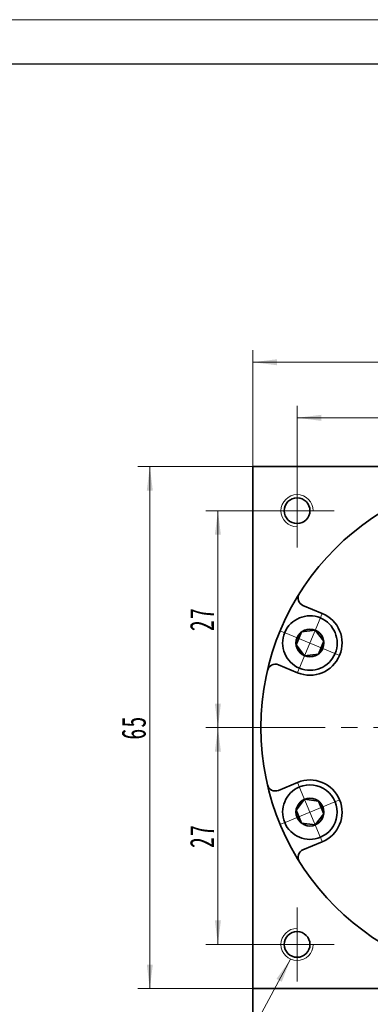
# Model space of a CAD drawing. Header units: millimetres. Extents: x -19 to 447, y 5 to 333.
# Tile 4 of 5: x 214 to 257, y 211 to 333. Entities that reach past the tile are written whole.
import ezdxf

# ---------------------------------------------------------------- set-up
doc = ezdxf.new("R2010")
doc.units = ezdxf.units.MM
doc.set_wipeout_variables(frame=1)
doc.linetypes.add('点画线', pattern=[18, 12, -2, 2, -2])
doc.layers.get('0').update_dxf_attribs({"lineweight": 35})
for name, color, linetype, lineweight in [('中心线层', 1, '点画线', 18), ('图框_外框线', 7, 'Continuous', 18), ('尺寸线层', 3, 'Continuous', 18), ('粗实线层', 7, 'Continuous', 35)]:
    doc.layers.add(name, color=color, linetype=linetype, lineweight=lineweight)
doc.styles.add('标准', font='txt', dxfattribs={"width": 0.667})
doc.dimstyles.new('a4-1-1', dxfattribs={"dimtxt": 3, "dimasz": 3, "dimexe": 1.5, "dimexo": 0, "dimgap": 0.5, "dimtad": 1, "dimdec": 3, "dimdsep": 46, "dimtxsty": '标准', "dimblk": '_CAXARROW', "dimcen": 0, "dimdle": 4, "dimazin": 2, "dimtfac": 0.707107, "dimtdec": 3, "dimtix": 1, "dimtmove": 2, "dimatfit": 3, "dimfxl": 1, "dimfrac": 2, "dimtolj": 1, "dimtzin": 0, "dimarcsym": 1})

# ---------------------------------------------------------------- blocks, each defined once
blk = doc.blocks.new('*X6')
at = {"layer": '尺寸线层', "linetype": 'Continuous', "transparency": 16777216}
for points in [[(248.36, 283.74), (251.36, 284.11), (251.36, 283.36)], [(275.36, 283.74), (272.36, 284.11), (272.36, 283.36)]]:
    blk.add_hatch(color=0, dxfattribs=at).paths.add_polyline_path(points, flags=0)
at = {"layer": '尺寸线层', "color": 0, "linetype": 'Continuous', "transparency": 16777216}
for p, q in [((248.36, 276.77), (248.36, 285.24)), ((275.36, 280.45), (275.36, 285.24)), ((248.36, 283.74), (275.36, 283.74))]:
    blk.add_line(p, q, dxfattribs=at)
at = {"layer": '尺寸线层', "color": 0, "transparency": 16777216, "insert": (261.86, 285.72), "char_height": 3, "width": 6, "attachment_point": 5, "line_spacing_factor": 1.15057, "style": '标准'}
blk.add_mtext('\\T1.1;27', dxfattribs=at)
blk = doc.blocks.new('_CAXARROW')
blk.add_hatch(color=0).paths.add_polyline_path([(0, 0), (-1, 0.125), (-1, -0.125)], flags=0)
blk = doc.blocks.new('*X8')
at = {"layer": '尺寸线层', "linetype": 'Continuous', "transparency": 16777216}
for points in [[(238.52, 272.17), (238.89, 269.17), (238.14, 269.17)], [(238.52, 245.17), (238.89, 248.17), (238.14, 248.17)]]:
    blk.add_hatch(color=0, dxfattribs=at).paths.add_polyline_path(points, flags=0)
at = {"layer": '尺寸线层', "color": 0, "linetype": 'Continuous', "transparency": 16777216}
for p, q in [((243.76, 272.17), (237.02, 272.17)), ((238.52, 272.17), (238.52, 245.17)), ((239.86, 245.17), (237.02, 245.17))]:
    blk.add_line(p, q, dxfattribs=at)
at = {"layer": '尺寸线层', "color": 0, "transparency": 16777216, "insert": (236.53, 258.67), "char_height": 3, "width": 6, "attachment_point": 5, "rotation": 90, "line_spacing_factor": 1.15057, "style": '标准'}
blk.add_mtext('\\T1.1;27', dxfattribs=at)
blk = doc.blocks.new('*X9')
at = {"layer": '尺寸线层', "linetype": 'Continuous', "transparency": 16777216}
for points in [[(238.52, 245.17), (238.89, 242.17), (238.14, 242.17)], [(238.52, 218.17), (238.89, 221.17), (238.14, 221.17)]]:
    blk.add_hatch(color=0, dxfattribs=at).paths.add_polyline_path(points, flags=0)
at = {"layer": '尺寸线层', "color": 0, "linetype": 'Continuous', "transparency": 16777216}
for p, q in [((239.86, 245.17), (237.02, 245.17)), ((238.52, 245.17), (238.52, 218.17)), ((243.76, 218.17), (237.02, 218.17))]:
    blk.add_line(p, q, dxfattribs=at)
at = {"layer": '尺寸线层', "color": 0, "transparency": 16777216, "insert": (236.53, 231.67), "char_height": 3, "width": 6, "attachment_point": 5, "rotation": 90, "line_spacing_factor": 1.15057, "style": '标准'}
blk.add_mtext('\\T1.1;27', dxfattribs=at)
blk = doc.blocks.new('*X10')
at = {"layer": '尺寸线层', "linetype": 'Continuous', "transparency": 16777216}
for points in [[(230.05, 277.67), (229.68, 274.67), (230.43, 274.67)], [(230.05, 212.67), (229.68, 215.67), (230.43, 215.67)]]:
    blk.add_hatch(color=0, dxfattribs=at).paths.add_polyline_path(points, flags=0)
at = {"layer": '尺寸线层', "color": 0, "linetype": 'Continuous', "transparency": 16777216}
for p, q in [((242.86, 277.67), (228.55, 277.67)), ((230.05, 212.67), (230.05, 277.67)), ((242.86, 212.67), (228.55, 212.67))]:
    blk.add_line(p, q, dxfattribs=at)
at = {"layer": '尺寸线层', "color": 0, "transparency": 16777216, "insert": (228.07, 245.17), "char_height": 3, "width": 6, "attachment_point": 5, "rotation": 90, "line_spacing_factor": 1.15057, "style": '标准'}
blk.add_mtext('\\T1.1;65', dxfattribs=at)
blk = doc.blocks.new('*X11')
at = {"layer": '尺寸线层', "linetype": 'Continuous', "transparency": 16777216}
for points in [[(242.86, 290.66), (245.86, 291.03), (245.86, 290.28)], [(307.86, 290.66), (304.86, 291.03), (304.86, 290.28)]]:
    blk.add_hatch(color=0, dxfattribs=at).paths.add_polyline_path(points, flags=0)
at = {"layer": '尺寸线层', "color": 0, "linetype": 'Continuous', "transparency": 16777216}
for p, q in [((242.86, 277.67), (242.86, 292.16)), ((307.86, 277.67), (307.86, 292.16)), ((242.86, 290.66), (307.86, 290.66))]:
    blk.add_line(p, q, dxfattribs=at)
at = {"layer": '尺寸线层', "color": 0, "transparency": 16777216, "insert": (275.36, 292.64), "char_height": 3, "width": 6, "attachment_point": 5, "line_spacing_factor": 1.15057, "style": '标准'}
blk.add_mtext('\\T1.1;65', dxfattribs=at)
blk = doc.blocks.new('*X12')
at = {"layer": '尺寸线层', "linetype": 'Continuous'}
blk.add_hatch(color=0, dxfattribs=at).paths.add_polyline_path([(13.51, 19.45), (12.42, 16.63), (11.76, 16.99)], flags=0)
at = {"layer": '尺寸线层', "color": 0, "linetype": 'Continuous'}
blk.add_line((13.51, 19.45), (3, 0), dxfattribs=at)
at = {"layer": '尺寸线层', "color": 0}
for p, q in [((0, 6.73), (-10.53, 6.73)), ((0, 0), (0, 6.73)), ((0, 0), (-10.53, 0)), ((3, 0), (0, 0))]:
    blk.add_line(p, q, dxfattribs=at)
at = {"layer": '尺寸线层', "color": 0, "insert": (-1.5, 0.6), "char_height": 3, "width": 17.068, "attachment_point": 9, "line_spacing_factor": 1.15057, "style": '标准'}
blk.add_mtext('\\T1.1;4-M4x8\\P5个面', dxfattribs=at)
blk = doc.blocks.new('*X13')
at = {"layer": '中心线层', "linetype": '点画线', "lineweight": 18}
for p, q in [((0, -3.89), (0, 3.89)), ((-3.89, 0), (3.89, 0))]:
    blk.add_line(p, q, dxfattribs=at)
at = {"layer": '粗实线层'}
for p, q in [((-1.73, 0), (-0.87, 1.5)), ((-0.87, 1.5), (0.87, 1.5)), ((1.73, 0), (0.87, 1.5)), ((1.73, 0), (0.87, 1.5)), ((-1.73, 0), (-0.87, -1.5)), ((1.73, 0), (0.87, -1.5)), ((-0.87, -1.5), (0.87, -1.5))]:
    blk.add_line(p, q, dxfattribs=at)
blk.add_circle((0, 0), 1.73, dxfattribs=at)
for start, end in [(0, 180), (180, 360)]:
    blk.add_arc((0, 0), 3.39, start, end, dxfattribs=at)

msp = doc.modelspace()

# ---------------------------------------------------------------- linework, layer by layer
at = {"layer": '中心线层'}
for p, q in [((248.359, 267.5729), (248.359, 276.7729)), ((243.759, 272.1729), (252.959, 272.1729)), ((239.859, 245.1729), (310.859, 245.1729)), ((248.359, 213.5729), (248.359, 222.7729)), ((252.959, 218.1729), (243.759, 218.1729))]:
    msp.add_line(p, q, dxfattribs=at)
at = {"layer": '粗实线层'}
for p, q in [((242.859, 277.6729), (307.859, 277.6729)), ((242.859, 212.6729), (242.859, 277.6729)), ((251.483, 259.3922), (249.0926, 260.3824)), ((248.4216, 252.0012), (246.0311, 252.9913)), ((248.4216, 238.3446), (246.0311, 237.3545)), ((251.483, 230.9536), (249.0926, 229.9634)), ((242.859, 212.6729), (307.859, 212.6729)), ((242.859, 212.6729), (242.859, 180.6729))]:
    msp.add_line(p, q, dxfattribs=at)
for centre, radius in [((275.359, 245.1729), 31.5), ((248.359, 272.1729), 1.6), ((248.359, 218.1729), 1.6)]:
    msp.add_circle(centre, radius, dxfattribs=at)
at = {"layer": '粗实线层', "lineweight": 18}
for centre, start, end in [((248.359, 272.1729), 0, 270), ((248.359, 218.1729), 90, 360)]:
    msp.add_arc(centre, 2, start, end, dxfattribs=at)
at = {"layer": '粗实线层'}
for centre, radius, start, end in [((249.4753, 261.3062), 1, 148.064537, 247.500054), ((249.9523, 255.6967), 4, 247.5, 67.5), ((245.6485, 252.0675), 1, 67.499946, 166.935463), ((245.6485, 238.2784), 1, 193.064537, 292.500054), ((249.9523, 234.6491), 4, 292.5, 112.5), ((249.4753, 229.0396), 1, 112.499946, 211.935463)]:
    msp.add_arc(centre, radius, start, end, dxfattribs=at)

# ---------------------------------------------------------------- block references
at = {"layer": '尺寸线层'}
msp.add_blockref('*X12', (234.0367, 196.8916), dxfattribs=at)

# ---------------------------------------------------------------- dimensions: what is measured, and where the dimension line sits
for base, p1, p2, picture, middle in [((307.859, 290.655), (242.859, 277.6729), (307.859, 277.6729), '*X11', (275.359, 292.6383)), ((275.359, 283.7371), (248.359, 276.7729), (275.359, 280.4452), '*X6', (261.859, 285.7204))]:
    dim = msp.add_linear_dim(base=base, p1=p1, p2=p2, dimstyle='a4-1-1', override={"dimsah": 1, "dimtfill": 1, "dimtzin": 0}, dxfattribs=at)
    dim.commit()
    dim.dimension.update_dxf_attribs({"geometry": picture, "text_midpoint": middle})
for base, p1, p2, angle, picture, middle in [((230.0515, 277.6729), (242.859, 212.6729), (242.859, 277.6729), 90, '*X10', (228.0683, 245.1729)), ((238.5159, 245.1729), (243.759, 272.1729), (239.859, 245.1729), 270, '*X8', (236.5326, 258.6729)), ((238.5159, 218.1729), (239.859, 245.1729), (243.759, 218.1729), 270, '*X9', (236.5326, 231.6729))]:
    dim = msp.add_linear_dim(base=base, p1=p1, p2=p2, angle=angle, dimstyle='a4-1-1', override={"dimsah": 1, "dimtfill": 1, "dimtzin": 0}, dxfattribs=at)
    dim.commit()
    dim.dimension.update_dxf_attribs({"geometry": picture, "text_midpoint": middle})

# ---------------------------------------------------------------- next in the draw order: wipeouts: each hides what was drawn before it
for points in [[(251.2496, 258.8287), (251.2301, 258.8366), (251.2106, 258.8445), (251.191, 258.8523), (251.1714, 258.8599), (251.1517, 258.8674), (251.132, 258.8748), (251.1123, 258.8821), (251.0925, 258.8892), (251.0726, 258.8962), (251.0527, 258.9031), (251.0328, 258.9099), (251.0128, 258.9165), (250.9928, 258.9231), (250.9728, 258.9295), (250.9527, 258.9357), (250.9325, 258.9419), (250.9124, 258.9479), (250.8921, 258.9538), (250.8719, 258.9596), (250.8516, 258.9652), (250.8313, 258.9708), (250.811, 258.9762), (250.7906, 258.9814), (250.7702, 258.9866), (250.7497, 258.9916), (250.7292, 258.9965), (250.7087, 259.0012), (250.6882, 259.0059), (250.6676, 259.0104), (250.647, 259.0147), (250.647, 259.0147), (250.4932, 259.0433), (250.3383, 259.0647), (250.1825, 259.0789), (250.0262, 259.0859), (249.8698, 259.0857), (249.7135, 259.0783), (249.5578, 259.0637), (249.4029, 259.0419), (249.2491, 259.013), (249.0969, 258.977), (248.9464, 258.934), (248.7982, 258.8842), (248.6523, 258.8276), (248.5093, 258.7642), (248.3693, 258.6944), (248.2327, 258.6182), (248.0998, 258.5357), (247.9708, 258.4473), (247.846, 258.3529), (247.7257, 258.2529), (247.6101, 258.1475), (247.4995, 258.0368), (247.3942, 257.9212), (247.2943, 257.8008), (247.2001, 257.6759), (247.1117, 257.5468), (247.0294, 257.4138), (246.9533, 257.2771), (246.8835, 257.1371), (246.8203, 256.994), (246.8203, 256.994), (246.7638, 256.8481), (246.7141, 256.6998), (246.6713, 256.5493), (246.6354, 256.3971), (246.6067, 256.2433), (246.585, 256.0884), (246.5705, 255.9326), (246.5632, 255.7764), (246.5632, 255.6199), (246.5703, 255.4637), (246.5847, 255.3079), (246.6062, 255.1529), (246.6348, 254.9991), (246.6706, 254.8468), (246.7133, 254.6963), (246.7629, 254.548), (246.8192, 254.4021), (246.8823, 254.2589), (246.9519, 254.1188), (247.0279, 253.9821), (247.1101, 253.849), (247.1984, 253.7198), (247.2925, 253.5949), (247.3923, 253.4744), (247.4976, 253.3587), (247.608, 253.2479), (247.7235, 253.1424), (247.8437, 253.0423), (247.9684, 252.9478), (248.0973, 252.8592), (248.0973, 252.8592), (248.115, 252.8478), (248.1327, 252.8364), (248.1505, 252.8252), (248.1684, 252.814), (248.1863, 252.803), (248.2043, 252.7921), (248.2224, 252.7813), (248.2405, 252.7706), (248.2587, 252.76), (248.277, 252.7496), (248.2953, 252.7392), (248.3137, 252.729), (248.3322, 252.7189), (248.3507, 252.7089), (248.3693, 252.699), (248.388, 252.6892), (248.4067, 252.6796), (248.4254, 252.67), (248.4443, 252.6606), (248.4631, 252.6513), (248.4821, 252.6421), (248.5011, 252.633), (248.5201, 252.6241), (248.5392, 252.6152), (248.5584, 252.6065), (248.5776, 252.5979), (248.5969, 252.5895), (248.6162, 252.5811), (248.6356, 252.5729), (248.655, 252.5647), (248.655, 252.5647), (248.8207, 252.5011), (248.9895, 252.4463), (249.1609, 252.4004), (249.3345, 252.3635), (249.5098, 252.3357), (249.6863, 252.3172), (249.8636, 252.3079), (250.041, 252.3079), (250.2183, 252.3172), (250.3948, 252.3357), (250.5701, 252.3635), (250.7437, 252.4004), (250.9151, 252.4463), (251.0839, 252.5011), (251.2496, 252.5647), (251.4117, 252.6369), (251.5699, 252.7175), (251.7236, 252.8063), (251.8724, 252.9029), (252.016, 253.0072), (252.1539, 253.1189), (252.2858, 253.2377), (252.4113, 253.3632), (252.5301, 253.4951), (252.6418, 253.633), (252.7461, 253.7766), (252.8428, 253.9254), (252.9315, 254.0791), (253.0121, 254.2373), (253.0843, 254.3994), (253.0843, 254.3994), (253.1479, 254.5651), (253.2027, 254.7339), (253.2486, 254.9053), (253.2855, 255.0789), (253.3133, 255.2542), (253.3319, 255.4307), (253.3411, 255.608), (253.3411, 255.7854), (253.3319, 255.9627), (253.3133, 256.1392), (253.2855, 256.3145), (253.2486, 256.4881), (253.2027, 256.6595), (253.1479, 256.8283), (253.0843, 256.994), (253.0121, 257.1561), (252.9315, 257.3143), (252.8428, 257.468), (252.7461, 257.6168), (252.6418, 257.7604), (252.5301, 257.8983), (252.4113, 258.0302), (252.2858, 258.1557), (252.1539, 258.2745), (252.016, 258.3862), (251.8724, 258.4905), (251.7236, 258.5872), (251.5699, 258.6759), (251.4117, 258.7565)], [(248.655, 237.7811), (248.6356, 237.7729), (248.6162, 237.7647), (248.5969, 237.7564), (248.5776, 237.7479), (248.5584, 237.7393), (248.5392, 237.7306), (248.5201, 237.7217), (248.5011, 237.7128), (248.4821, 237.7037), (248.4631, 237.6945), (248.4443, 237.6852), (248.4254, 237.6758), (248.4067, 237.6662), (248.388, 237.6566), (248.3693, 237.6468), (248.3507, 237.6369), (248.3322, 237.6269), (248.3137, 237.6168), (248.2953, 237.6066), (248.277, 237.5962), (248.2587, 237.5858), (248.2405, 237.5752), (248.2224, 237.5645), (248.2043, 237.5537), (248.1863, 237.5428), (248.1684, 237.5318), (248.1505, 237.5206), (248.1327, 237.5094), (248.115, 237.498), (248.0973, 237.4866), (248.0973, 237.4866), (247.9684, 237.398), (247.8437, 237.3035), (247.7235, 237.2034), (247.608, 237.0979), (247.4976, 236.9871), (247.3923, 236.8714), (247.2925, 236.7509), (247.1984, 236.626), (247.1101, 236.4968), (247.0279, 236.3637), (246.9519, 236.227), (246.8823, 236.0869), (246.8192, 235.9438), (246.7629, 235.7978), (246.7133, 235.6495), (246.6706, 235.499), (246.6348, 235.3467), (246.6062, 235.1929), (246.5847, 235.0379), (246.5703, 234.8822), (246.5632, 234.7259), (246.5632, 234.5695), (246.5705, 234.4132), (246.585, 234.2574), (246.6067, 234.1025), (246.6354, 233.9487), (246.6713, 233.7965), (246.7141, 233.646), (246.7638, 233.4977), (246.8203, 233.3518), (246.8203, 233.3518), (246.8835, 233.2087), (246.9533, 233.0687), (247.0294, 232.932), (247.1117, 232.799), (247.2001, 232.6699), (247.2943, 232.545), (247.3942, 232.4247), (247.4995, 232.309), (247.6101, 232.1983), (247.7257, 232.0929), (247.846, 231.9929), (247.9708, 231.8986), (248.0998, 231.8101), (248.2327, 231.7276), (248.3693, 231.6514), (248.5093, 231.5816), (248.6523, 231.5183), (248.7982, 231.4616), (248.9464, 231.4118), (249.0969, 231.3688), (249.2491, 231.3328), (249.4029, 231.3039), (249.5578, 231.2821), (249.7135, 231.2675), (249.8698, 231.2601), (250.0262, 231.2599), (250.1825, 231.2669), (250.3383, 231.2812), (250.4932, 231.3025), (250.647, 231.3311), (250.647, 231.3311), (250.6676, 231.3354), (250.6882, 231.34), (250.7087, 231.3446), (250.7292, 231.3493), (250.7497, 231.3542), (250.7702, 231.3592), (250.7906, 231.3644), (250.811, 231.3697), (250.8313, 231.3751), (250.8516, 231.3806), (250.8719, 231.3862), (250.8921, 231.392), (250.9124, 231.3979), (250.9325, 231.4039), (250.9527, 231.4101), (250.9728, 231.4163), (250.9928, 231.4227), (251.0128, 231.4293), (251.0328, 231.4359), (251.0527, 231.4427), (251.0726, 231.4496), (251.0925, 231.4566), (251.1123, 231.4637), (251.132, 231.471), (251.1517, 231.4784), (251.1714, 231.4859), (251.191, 231.4935), (251.2106, 231.5013), (251.2301, 231.5092), (251.2496, 231.5172), (251.2496, 231.5172), (251.4117, 231.5893), (251.5699, 231.6699), (251.7236, 231.7587), (251.8724, 231.8553), (252.016, 231.9596), (252.1539, 232.0713), (252.2858, 232.1901), (252.4113, 232.3156), (252.5301, 232.4475), (252.6418, 232.5854), (252.7461, 232.729), (252.8428, 232.8778), (252.9315, 233.0315), (253.0121, 233.1897), (253.0843, 233.3518), (253.1479, 233.5175), (253.2027, 233.6863), (253.2486, 233.8577), (253.2855, 234.0313), (253.3133, 234.2066), (253.3319, 234.3831), (253.3411, 234.5604), (253.3411, 234.7379), (253.3319, 234.9151), (253.3133, 235.0916), (253.2855, 235.2669), (253.2486, 235.4405), (253.2027, 235.6119), (253.1479, 235.7807), (253.0843, 235.9464), (253.0843, 235.9464), (253.0121, 236.1085), (252.9315, 236.2667), (252.8428, 236.4204), (252.7461, 236.5692), (252.6418, 236.7128), (252.5301, 236.8507), (252.4113, 236.9826), (252.2858, 237.1081), (252.1539, 237.2269), (252.016, 237.3386), (251.8724, 237.4429), (251.7236, 237.5396), (251.5699, 237.6283), (251.4117, 237.7089), (251.2496, 237.7811), (251.0839, 237.8447), (250.9151, 237.8995), (250.7437, 237.9454), (250.5701, 237.9823), (250.3948, 238.0101), (250.2183, 238.0287), (250.041, 238.038), (249.8636, 238.038), (249.6863, 238.0287), (249.5098, 238.0101), (249.3345, 237.9823), (249.1609, 237.9454), (248.9895, 237.8995), (248.8207, 237.8447)]]:
    msp.add_wipeout(points).dxf.layer = '粗实线层'

# ---------------------------------------------------------------- next in the draw order: linework, layer by layer
at = {"layer": '图框_外框线', "color": 3}
msp.add_lwpolyline([(-19.4934, 5.0548), (444.6957, 5.0548), (444.6957, 333.3029), (-19.4934, 333.3029)], close=True, dxfattribs=at)
at = {"layer": '图框_外框线', "color": 3, "lineweight": 25}
msp.add_lwpolyline([(8.1369, 10.5809), (439.1697, 10.5809), (439.1697, 327.7768), (8.1369, 327.7768)], close=True, dxfattribs=at)

# ---------------------------------------------------------------- next in the draw order: block references
at = {"layer": '粗实线层'}
for p, rotation in [((249.9523, 255.6967), 67.50000000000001), ((249.9523, 234.6491), 112.5)]:
    msp.add_blockref('*X13', p, dxfattribs=dict(at, rotation=rotation))

doc.saveas('drawing.dxf')
